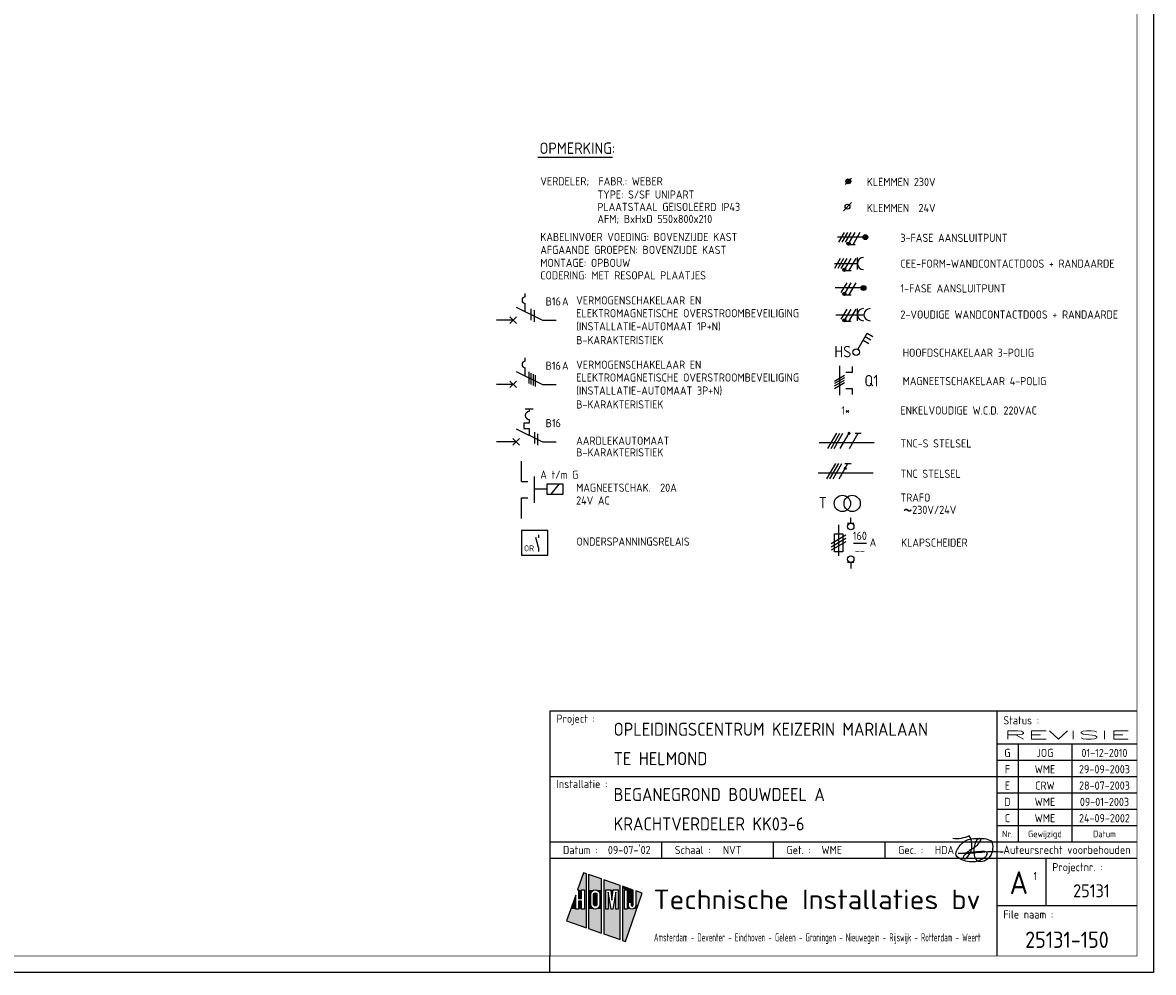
# Model space of a CAD drawing. Header units: millimetres. Extents: x 0 to 841, y 0 to 594.
# Tile 3 of 4: x 494 to 841, y 0 to 291. Entities that reach past the tile are written whole.
import ezdxf
from ezdxf.enums import TextEntityAlignment as Align

# ---------------------------------------------------------------- set-up
doc = ezdxf.new("R2010")
doc.units = ezdxf.units.MM
doc.linetypes.add('HIDDEN', pattern=[9.525, 6.35, -3.175])
doc.layers.get('0').update_dxf_attribs({"linetype": 'CONTINUOUS'})
for name, color, linetype in [('02-61-50-lijn050', 90, 'CONTINUOUS'), ('1', 7, 'CONTINUOUS'), ('40', 1, 'CONTINUOUS'), ('41', 2, 'CONTINUOUS'), ('70', 1, 'CONTINUOUS'), ('71', 2, 'CONTINUOUS'), ('EL$2B---_KADER', 4, 'CONTINUOUS'), ('LIJN025', 10, 'CONTINUOUS'), ('LIJN035', 50, 'CONTINUOUS'), ('LIJN050', 90, 'CONTINUOUS'), ('TEKST18', 210, 'CONTINUOUS'), ('TEKST25', 10, 'CONTINUOUS'), ('TEKST35', 50, 'CONTINUOUS'), ('TEKST50', 90, 'CONTINUOUS'), ('TEKST70', 130, 'CONTINUOUS')]:
    doc.layers.add(name, color=color, linetype=linetype)
doc.styles.add('5_0', font='iso.shx')
doc.styles.add('HELV', font='ISO.SHX')
doc.styles.add('ISO', font='ISO.SHX')
doc.styles.add('NEN', font='iso.shx')
doc.styles.add('ROMAND', font='romand')

# ---------------------------------------------------------------- blocks, each defined once
blk = doc.blocks.new('A1')
at = {"layer": 'LIJN025'}
for p, q in [((793, 80), (793, 5)), ((793, 70), (836, 70)), ((799.5, 70), (799.5, 40)), ((816, 70), (816, 40)), ((793, 65), (836, 65)), ((656, 60), (793, 60)), ((793, 60), (836, 60)), ((793, 55), (836, 55)), ((793, 50), (836, 50)), ((793, 45), (836, 45)), ((656, 40), (836, 40)), ((690.25, 35), (690.25, 40)), ((724.5, 35), (724.5, 40)), ((758.75, 35), (758.75, 40)), ((656, 35), (836, 35)), ((808, 35), (808, 20.5)), ((666.28, 30.55), (664.44, 25.28)), ((667.23, 30.22), (666.28, 30.55)), ((667.23, 13.64), (667.23, 30.22)), ((667.85, 30), (667.85, 13.42)), ((671.81, 28.62), (667.85, 30)), ((671.81, 12.03), (671.81, 28.62)), ((672.49, 28.38), (672.49, 11.8)), ((677.53, 26.61), (672.49, 28.38)), ((664.44, 25.28), (664.78, 25.28)), ((664.78, 25.28), (664.78, 22.62)), ((665.68, 22.62), (665.68, 25.28)), ((665.68, 25.28), (666.58, 25.28)), ((666.58, 25.28), (666.58, 19.41)), ((668.51, 23.91), (668.61, 24.43)), ((668.61, 24.43), (668.9, 24.86)), ((668.9, 24.86), (669.35, 25.18)), ((669.35, 25.18), (669.88, 25.28)), ((669.46, 24.14), (669.63, 24.32)), ((669.63, 24.32), (669.89, 24.39)), ((669.88, 25.28), (670.41, 25.18)), ((669.89, 24.39), (670.13, 24.32)), ((670.13, 24.32), (670.31, 24.14)), ((670.41, 25.18), (670.85, 24.88)), ((670.85, 24.88), (671.14, 24.45)), ((671.14, 24.45), (671.25, 23.91)), ((673.1, 25.28), (674.62, 25.28)), ((673.1, 19.41), (673.1, 25.28)), ((673.87, 24.56), (673.87, 19.41)), ((674.72, 19.41), (673.87, 24.56)), ((674.62, 25.28), (675, 22.14)), ((675, 22.14), (675.38, 25.28)), ((676.15, 24.56), (675.29, 19.41)), ((675.38, 25.28), (676.92, 25.28)), ((676.15, 19.41), (676.15, 24.56)), ((676.92, 25.28), (676.92, 19.41)), ((677.53, 10.03), (677.53, 26.61)), ((678.21, 26.37), (678.21, 9.79)), ((681.46, 25.24), (678.21, 26.37)), ((678.81, 25.28), (679.69, 25.28)), ((678.81, 19.41), (678.81, 25.28)), ((679.69, 25.28), (679.69, 19.41)), ((681.46, 20.62), (681.46, 25.24)), ((682.31, 24.94), (682.31, 20.61)), ((684.31, 24.24), (682.31, 24.94)), ((663.88, 23.67), (661.11, 15.78)), ((663.88, 19.41), (663.88, 23.67)), ((664.78, 22.62), (665.68, 22.62)), ((664.78, 21.86), (664.78, 19.41)), ((665.68, 21.86), (664.78, 21.86)), ((665.68, 19.41), (665.68, 21.86)), ((668.51, 20.8), (668.51, 23.91)), ((669.39, 23.89), (669.46, 24.14)), ((669.39, 20.81), (669.39, 23.89)), ((669.45, 20.57), (669.39, 20.81)), ((670.31, 24.14), (670.38, 23.89)), ((670.38, 20.81), (670.32, 20.56)), ((670.38, 23.89), (670.38, 20.81)), ((671.25, 23.91), (671.25, 20.8)), ((679.14, 9.47), (684.31, 24.24)), ((680.02, 21.54), (680.88, 21.54)), ((680.02, 20.61), (680.02, 21.54)), ((680.88, 21.54), (680.88, 20.62)), ((664.78, 19.41), (663.88, 19.41)), ((666.58, 19.41), (665.68, 19.41)), ((668.61, 20.28), (668.51, 20.8)), ((668.91, 19.82), (668.61, 20.28)), ((669.37, 19.52), (668.91, 19.82)), ((669.91, 19.41), (669.37, 19.52)), ((669.64, 20.38), (669.45, 20.57)), ((669.89, 20.32), (669.64, 20.38)), ((670.14, 20.38), (669.89, 20.32)), ((670.43, 19.53), (669.91, 19.41)), ((670.32, 20.56), (670.14, 20.38)), ((670.86, 19.83), (670.43, 19.53)), ((671.15, 20.26), (670.86, 19.83)), ((671.25, 20.8), (671.15, 20.26)), ((673.87, 19.41), (673.1, 19.41)), ((675.29, 19.41), (674.72, 19.41)), ((676.92, 19.41), (676.15, 19.41)), ((679.69, 19.41), (678.81, 19.41)), ((680.09, 20.16), (680.02, 20.61)), ((680.34, 19.76), (680.09, 20.16)), ((680.7, 19.5), (680.34, 19.76)), ((681.16, 19.41), (680.7, 19.5)), ((680.88, 20.62), (680.97, 20.41)), ((680.97, 20.41), (681.17, 20.33)), ((681.61, 19.5), (681.16, 19.41)), ((681.17, 20.33), (681.37, 20.41)), ((681.37, 20.41), (681.46, 20.62)), ((681.99, 19.77), (681.61, 19.5)), ((682.24, 20.17), (681.99, 19.77)), ((682.31, 20.61), (682.24, 20.17)), ((793, 20.5), (836, 20.5)), ((661.11, 15.78), (667.23, 13.64)), ((667.85, 13.42), (671.81, 12.03)), ((672.49, 11.8), (677.53, 10.03)), ((678.21, 9.79), (679.14, 9.47)), ((656, 0), (656, 5))]:
    blk.add_line(p, q, dxfattribs=at)
blk.add_lwpolyline([(0, 0), (0, 594), (841, 594), (841, 0)], close=True, dxfattribs=at)
for points in [[(664.44, 25.28), (666.28, 30.55), (667.23, 25.28), (667.23, 30.22)], [(667.85, 25.28), (667.85, 30), (671.81, 25.28), (671.81, 28.62)], [(672.49, 25.28), (672.49, 28.38), (677.53, 25.28), (677.53, 26.61)], [(664.78, 22.62), (664.78, 25.28), (665.68, 22.62), (665.68, 25.28)], [(666.58, 19.41), (666.58, 25.28), (667.23, 19.41), (667.23, 25.28)], [(669.35, 25.18), (667.85, 25.28), (669.88, 25.28), (667.85, 25.28)], [(668.9, 24.86), (667.85, 25.28), (669.35, 25.18), (667.85, 25.28)], [(668.61, 24.43), (667.85, 25.28), (668.9, 24.86), (667.85, 25.28)], [(667.85, 23.91), (667.85, 25.28), (668.51, 23.91), (668.61, 24.43)], [(669.46, 24.14), (669.63, 24.32), (670.31, 24.14), (670.13, 24.32)], [(669.63, 24.32), (669.89, 24.39), (670.13, 24.32), (669.89, 24.39)], [(670.41, 25.18), (669.88, 25.28), (670.41, 25.18), (671.81, 25.28)], [(670.85, 24.88), (670.41, 25.18), (670.85, 24.88), (671.81, 25.28)], [(671.14, 24.45), (670.85, 24.88), (671.14, 24.45), (671.81, 25.28)], [(671.25, 23.91), (671.14, 24.45), (671.81, 23.91), (671.81, 25.28)], [(672.49, 19.41), (672.49, 25.28), (673.1, 19.41), (673.1, 25.28)], [(673.87, 19.41), (673.87, 24.56), (674.72, 19.41), (673.87, 24.56)], [(675, 22.14), (674.62, 25.28), (675, 22.14), (675.38, 25.28)], [(675.29, 19.41), (676.15, 24.56), (676.15, 19.41), (676.15, 24.56)], [(676.92, 19.41), (676.92, 25.28), (677.53, 19.41), (677.53, 25.28)], [(679.69, 25.28), (678.21, 26.37), (681.46, 25.24), (678.21, 26.37)], [(678.81, 25.28), (678.21, 26.37), (679.69, 25.28), (678.21, 26.37)], [(678.21, 19.41), (678.21, 26.37), (678.81, 19.41), (678.81, 25.28)], [(679.69, 25.24), (679.69, 25.28), (681.46, 25.24)], [(679.69, 21.54), (679.69, 25.24), (681.46, 21.54), (681.46, 25.24)], [(682.31, 20.61), (682.31, 24.94), (683.04, 20.61), (684.31, 24.24)], [(662.39, 19.41), (663.88, 23.67), (663.88, 19.41), (663.88, 23.67)], [(664.78, 19.41), (664.78, 21.86), (665.68, 19.41), (665.68, 21.86)], [(667.85, 20.8), (667.85, 23.91), (668.51, 20.8), (668.51, 23.91)], [(669.39, 23.89), (669.46, 24.14), (670.38, 23.89), (670.31, 24.14)], [(669.39, 20.81), (669.39, 23.89), (670.38, 20.81), (670.38, 23.89)], [(669.45, 20.57), (669.39, 20.81), (670.32, 20.56), (670.38, 20.81)], [(671.25, 20.8), (671.25, 23.91), (671.81, 20.8), (671.81, 23.91)], [(679.69, 19.41), (679.69, 21.54), (680.02, 20.61), (680.02, 21.54)], [(680.02, 20.61), (680.02, 21.54), (680.09, 20.16), (680.02, 20.61)], [(681.46, 20.62), (680.88, 21.54), (681.46, 20.62), (681.46, 21.54)], [(681.37, 20.41), (680.88, 21.54), (681.46, 20.62), (680.88, 21.54)], [(681.17, 20.33), (680.88, 21.54), (681.37, 20.41), (680.88, 21.54)], [(680.97, 20.41), (680.88, 21.54), (681.17, 20.33), (680.88, 21.54)], [(680.88, 20.62), (680.88, 21.54), (680.97, 20.41), (680.88, 21.54)], [(661.11, 15.78), (662.39, 19.41), (667.23, 13.64), (667.23, 19.41)], [(667.85, 19.41), (668.51, 20.8), (667.85, 19.41), (668.61, 20.28)], [(667.85, 19.41), (667.85, 20.8), (667.85, 19.41), (668.51, 20.8)], [(667.85, 19.41), (668.61, 20.28), (667.85, 19.41), (668.91, 19.82)], [(667.85, 19.41), (668.91, 19.82), (667.85, 19.41), (669.37, 19.52)], [(667.85, 19.41), (669.37, 19.52), (667.85, 19.41), (669.91, 19.41)], [(667.85, 13.42), (667.85, 19.41), (671.81, 12.03), (671.81, 19.41)], [(669.64, 20.38), (669.45, 20.57), (670.14, 20.38), (670.32, 20.56)], [(669.89, 20.32), (669.64, 20.38), (669.89, 20.32), (670.14, 20.38)], [(669.91, 19.41), (670.43, 19.53), (669.91, 19.41), (671.81, 19.41)], [(670.43, 19.53), (670.86, 19.83), (670.43, 19.53), (671.81, 19.41)], [(670.86, 19.83), (671.15, 20.26), (670.86, 19.83), (671.81, 19.41)], [(671.81, 19.41), (671.15, 20.26), (671.81, 20.8), (671.25, 20.8)], [(672.49, 11.8), (672.49, 19.41), (677.53, 10.03), (677.53, 19.41)], [(678.21, 9.79), (678.21, 19.41), (679.14, 9.47), (682.62, 19.41)], [(679.69, 19.41), (680.02, 20.61), (679.69, 19.41), (680.09, 20.16)], [(679.69, 19.41), (680.09, 20.16), (679.69, 19.41), (680.34, 19.76)], [(679.69, 19.41), (680.34, 19.76), (679.69, 19.41), (680.7, 19.5)], [(679.69, 19.41), (680.7, 19.5), (679.69, 19.41), (681.16, 19.41)], [(681.16, 19.41), (682.62, 19.41), (681.61, 19.5), (682.62, 19.41)], [(682.62, 19.41), (681.61, 19.5), (682.62, 19.41), (681.99, 19.77)], [(682.62, 19.41), (681.99, 19.77), (683.04, 20.61), (682.24, 20.17)], [(682.24, 20.17), (682.31, 20.61), (682.24, 20.17), (683.04, 20.61)]]:
    blk.add_solid(points, dxfattribs=at)
at = {"layer": 'LIJN050'}
for p, q in [((836, 80), (656, 80)), ((656, 80), (656, 5))]:
    blk.add_line(p, q, dxfattribs=at)
at = {"layer": 'LIJN050', "const_width": 0.2}
blk.add_lwpolyline([(836, 5), (836, 589), (25, 589), (25, 5)], close=True, dxfattribs=at)
at = {"layer": 'TEKST18', "style": 'ISO'}
for s, p in [('Nr.', (796.25, 41.43)), ('Gewijzigd', (807.75, 41.43)), ('Datum', (826, 41.43))]:
    blk.add_text(s, height=2, dxfattribs=at).set_placement(p, align=Align.CENTER)
at = {"layer": 'TEKST18', "style": 'ISO', "width": 0.67468}
blk.add_text('Amsterdam - Deventer - Eindhoven - Geleen - Groningen - Nieuwegein - Rijswijk - Rotterdam - Weert', height=2.5, dxfattribs=at).set_placement((687.88, 9.47), (788, 9.47), align=Align.FIT)
at = {"layer": 'TEKST25', "style": 'ISO'}
for s, p in [('Project :', (658, 76.5)), ('Status :', (795, 76)), ('Installatie :', (658, 56.5)), ('Datum :', (660, 36.25)), ('Schaal :', (694.25, 36.25)), ('Get. :', (728.5, 36.25)), ('Gec. :', (762.75, 36.25)), ('Projectnr. :', (810, 31)), ('File naam :', (795, 16.5))]:
    blk.add_text(s, height=2.5, dxfattribs=at).set_placement(p)
at = {"layer": 'TEKST25', "style": 'ISO', "width": 1.015814}
blk.add_text('Auteursrecht voorbehouden', height=2.5, dxfattribs=at).set_placement((795, 36.3), (834, 36.3), align=Align.FIT)
at = {"layer": 'TEKST25', "style": 'ROMAND', "width": 2.899115}
blk.add_attdef('STATUS', text='', height=2.5, dxfattribs=at).set_placement((795, 71.5), (834, 71.5), align=Align.FIT)
at = {"layer": 'TEKST25', "style": 'ISO'}
for tag, p in [('E', (796.25, 66)), ('NAAM-E', (807.75, 66)), ('DATUM-E', (826, 66)), ('D', (796.25, 61)), ('NAAM-D', (807.75, 61)), ('DATUM-D', (826, 61)), ('C', (796.25, 56)), ('NAAM-C', (807.75, 56)), ('DATUM-C', (826, 56)), ('B', (796.25, 51)), ('NAAM-B', (807.75, 51)), ('DATUM-B', (826, 51)), ('A', (796.25, 46)), ('NAAM-A', (807.75, 46)), ('DATUM-A', (826, 46))]:
    blk.add_attdef(tag, text='', height=2.5, dxfattribs=at).set_placement(p, align=Align.CENTER)
for tag, p in [('DATUM', (673.75, 36.25)), ('SCHAAL', (709, 36.25)), ('GETEKEND', (739.25, 36.25)), ('GECONTOL.', (774, 36.25)), ('FORMAAT', (804.25, 28.25))]:
    blk.add_attdef(tag, p, '', height=2.5, dxfattribs=at)
at = {"layer": 'TEKST35', "style": 'ISO'}
for tag, p in [('PROJECT', (675.5, 72.5)), ('PLAATS', (675.5, 63.5)), ('INSTALLATIE-REGEL1', (675.5, 52.5)), ('INSTALLATIE-REGEL2', (675.5, 43.5))]:
    blk.add_attdef(tag, p, '', height=4, dxfattribs=at)
blk.add_attdef('PROJ.NR.', text='', height=4, dxfattribs=at).set_placement((822, 23), align=Align.CENTER)
at = {"layer": 'TEKST50', "style": 'HELV', "width": 1.169753}
blk.add_text('Technische Installaties bv', height=6, dxfattribs=at).set_placement((687.72, 19.36), (787.99, 19.36), align=Align.FIT)
at = {"layer": 'TEKST50', "style": 'ISO'}
blk.add_attdef('FILE-NAAM', text='', height=5, dxfattribs=at).set_placement((814.5, 7.5), align=Align.CENTER)
at = {"layer": 'TEKST70', "style": 'HELV'}
blk.add_text('A', height=7, dxfattribs=at).set_placement((799.75, 24), align=Align.CENTER)
blk = doc.blocks.new('PRHDAA4')
at = {"layer": '02-61-50-lijn050', "color": 50, "linetype": 'ByBlock', "flags": 128}
blk.add_lwpolyline([(1.04, 2.03, 0.043806), (-6.39, 1.89, -0.031193), (-12.8, 1.6), (-7.61, 2.16, 0.003454), (-5.1, 2.36, -0.231177), (-3.95, 1.92, -0.175519), (-3.92, 1.42, -0.153375), (-4.6, 0.4, -0.056813), (-5.76, -0.34, -0.100205), (-8.11, -0.94, -0.16296), (-12.67, 0.33, -0.379529), (-13.36, 2.09, -0.14016), (-11.01, 5.21, -0.143334), (-9.14, 6.05, -0.06258), (-4.67, 6.18, -0.12688), (-2.65, 5.49, -0.169413), (-2.32, 4.96, -0.095564), (-2.27, 2.38, -0.080055), (-2.63, 1.34, -0.126486), (-4.26, -0.44, -0.214891), (-6.48, -0.78, -0.203106), (-7.05, -0.45, -0.121177), (-7.75, 1.16, -0.121604), (-7.51, 4.45, -0.010614), (-7.31, 5.13, -0.021915), (-7.04, 5.72, -0.15615), (-6.41, 6.24, -0.050224), (-6.16, 6.3, -0.295436), (-5.97, 6.21, -0.250173), (-5.94, 5.68, -0.167384), (-8.57, 2.94, 0.121525), (-11.08, 0.82, 0.14194), (-11.19, 0.5, 0.153562), (-11.18, 0.3, 0.520832), (-10.31, 0.11, 0.362036), (-9.35, 7.05, -0.145439), (-14.41, 6.19)], format="xyb", dxfattribs=at)
blk = doc.blocks.new('T1146')
at = {"layer": '71'}
for p, q in [((-4, 0), (-4, -8)), ((0, -1.5), (-2, -1.5)), ((0, -6.5), (-2, -6.5))]:
    blk.add_line(p, q, dxfattribs=at)
blk = doc.blocks.new('RWS023', base_point=(227, 181))
at = {"layer": '40', "style": 'NEN'}
blk.add_text('~', height=5, dxfattribs=at).set_placement((223.5, 179.5))
blk = doc.blocks.new('KLAPSCHRENVOOI')
at = {"layer": '1', "color": 2}
for p, q in [((-19.2, 4.66), (-19.2, -4.84)), ((-16.5, 5.16), (-14.5, 5.16)), ((-20.45, 1.91), (-17.95, 1.91)), ((-20.45, -3.59), (-20.45, 1.91)), ((-17.95, 1.91), (-17.95, -3.59)), ((-17.95, -3.59), (-20.45, -3.59)), ((-14.5, -6.84), (-16.5, -6.84))]:
    blk.add_line(p, q, dxfattribs=at)
at = {"layer": '1', "color": 1}
for p, q in [((-16.95, 1.46), (-21.45, -1.14)), ((-16.95, 0.46), (-21.45, -2.14)), ((-16.95, -0.54), (-21.45, -3.14))]:
    blk.add_line(p, q, dxfattribs=at)
at = {"layer": '70'}
blk.add_line((-14.69, -0.96), (-10.69, -0.96), dxfattribs=at)
at = {"layer": '71'}
for centre in [(-15.5, 4.16), (-15.5, -5.84)]:
    blk.add_circle(centre, 1, dxfattribs=at)
at = {"layer": 'LIJN035'}
for p, q in [((-15.5, 5.16), (-15.5, 6.76)), ((-15.5, -6.84), (-15.5, -8.69))]:
    blk.add_line(p, q, dxfattribs=at)
at = {"layer": '40', "style": 'NEN'}
for s, p in [('160', (-12.69, 0.04)), ('--', (-12.69, -4.46))]:
    blk.add_text(s, height=2.5, dxfattribs=at).set_placement(p, align=Align.CENTER)
blk.add_text('A', height=2.5, dxfattribs=at).set_placement((-9.69, -1.96))
at = {"layer": 'TEKST25', "style": 'ISO'}
blk.add_text('KLAPSCHEIDER', height=2.5, dxfattribs=at).set_placement((-0.06, -2.04))

msp = doc.modelspace()

# ---------------------------------------------------------------- linework, layer by layer
at = {"color": 10}
for p, q in [((741.23, 160.51), (743.93, 165.2)), ((742.16, 160.51), (744.87, 165.2)), ((743.1, 160.51), (745.81, 165.2)), ((744.98, 160.51), (747.68, 165.2)), ((747.79, 160.51), (750.49, 165.2)), ((749.56, 165.2), (751.43, 165.2)), ((740.9, 151.21), (743.61, 155.9)), ((741.84, 151.21), (744.54, 155.9)), ((742.78, 151.21), (745.48, 155.9)), ((744.65, 151.21), (747.36, 155.9)), ((746.42, 155.9), (748.29, 155.9))]:
    msp.add_line(p, q, dxfattribs=at)
at = {"color": 50}
for p, q in [((738.56, 162.38), (755.43, 162.38)), ((738.23, 153.08), (755.11, 153.08))]:
    msp.add_line(p, q, dxfattribs=at)
at = {"color": 10, "const_width": 0.469}
for points in [[(747.48, 165.31, 1), (747.89, 165.08, 1)], [(746.34, 154.61, 1), (746.75, 154.37, 1)]]:
    msp.add_lwpolyline(points, format="xyb", close=True, dxfattribs=at)
at = {"layer": '1', "color": 1}
for p, q in [((746.24, 226.76), (744.49, 223.73)), ((747.24, 226.76), (745.49, 223.73)), ((748.24, 226.76), (746.49, 223.73)), ((749.49, 226.76), (747.77, 223.77)), ((750.99, 226.76), (748.81, 222.97)), ((744.97, 218.76), (743.22, 215.73)), ((745.97, 218.76), (744.22, 215.73)), ((746.97, 218.76), (745.22, 215.73)), ((748.22, 218.76), (746.5, 215.77)), ((749.72, 218.76), (747.54, 214.97)), ((746.97, 211.36), (745.22, 208.33)), ((748.22, 211.36), (746.5, 208.37)), ((749.72, 211.36), (747.54, 207.57)), ((746.97, 203.26), (745.22, 200.23)), ((748.22, 203.26), (746.5, 200.27)), ((749.72, 203.26), (747.54, 199.47))]:
    msp.add_line(p, q, dxfattribs=at)
at = {"layer": '1', "color": 2}
for p, q in [((645.63, 203.89), (653.67, 199.87)), ((645.63, 184.19), (653.67, 180.17)), ((649.63, 172.66), (649.63, 171.86)), ((645.63, 166.59), (653.67, 162.57)), ((649.63, 168.26), (648.03, 168.26)), ((648.03, 168.26), (648.03, 166.66)), ((648.03, 166.66), (649.63, 166.66)), ((649.63, 169.46), (649.63, 168.26)), ((649.63, 166.66), (649.63, 164.6))]:
    msp.add_line(p, q, dxfattribs=at)
at = {"layer": '1', "color": 1}
for centre in [(747.52, 223.33), (746.25, 215.33), (746.25, 207.93), (746.25, 199.83)]:
    msp.add_circle(centre, 0.5, dxfattribs=at)
at = {"layer": '1', "color": 2}
msp.add_arc((649.63, 170.66), 1.2, 90, 270, dxfattribs=at)
at = {"layer": '40'}
msp.add_line((748.46, 235.91), (745.96, 233.41), dxfattribs=at)
at = {"layer": '40', "color": 2}
msp.add_circle((747.21, 234.66), 0.75, dxfattribs=at)
at = {"layer": '70'}
for p, q in [((746.46, 241.41), (748.46, 243.41)), ((749.58, 222.97), (748.03, 222.97)), ((748.31, 214.97), (746.76, 214.97)), ((748.31, 207.57), (746.76, 207.57)), ((650.13, 203.39), (650.13, 199.89)), ((651.13, 202.89), (651.13, 199.39)), ((748.31, 199.47), (746.76, 199.47)), ((649.5, 184), (649.5, 180.5)), ((650.15, 183.68), (650.15, 180.18)), ((650.79, 183.36), (650.79, 179.86)), ((651.44, 183.03), (651.44, 179.53)), ((743.23, 181.23), (746.26, 182.98)), ((746.26, 182.23), (743.23, 180.48)), ((743.23, 179.73), (746.26, 181.48)), ((743.23, 178.98), (746.26, 180.73)), ((651.21, 165.57), (651.21, 162.07)), ((652.21, 165.07), (652.21, 161.57))]:
    msp.add_line(p, q, dxfattribs=at)
at = {"layer": '70', "const_width": 0.5}
for points in [[(747.27, 223.33, 1), (747.77, 223.33, 1)], [(746, 215.33, 1), (746.5, 215.33, 1)], [(746, 207.93, 1), (746.5, 207.93, 1)], [(746, 199.83, 1), (746.5, 199.83, 1)]]:
    msp.add_lwpolyline(points, format="xyb", close=True, dxfattribs=at)
at = {"layer": '71'}
for p, q in [((750.27, 215.36), (750.27, 219.11)), ((743.18, 217.24), (750.27, 217.24)), ((648.42, 207), (648.42, 208)), ((648.42, 202.5), (648.42, 205)), ((743.67, 201.56), (752.27, 201.56)), ((750.27, 199.68), (750.27, 203.43)), ((750.38, 190.9), (753.28, 195.92)), ((752.65, 194.84), (754.39, 193.84)), ((753.28, 195.92), (755.01, 194.92)), ((752.03, 193.76), (753.76, 192.76)), ((648.42, 187.3), (648.42, 188.3)), ((648.42, 182.8), (648.42, 185.3)), ((744.75, 185.85), (744.75, 176.85)), ((748.75, 183.85), (746.75, 183.85)), ((748.75, 178.85), (746.75, 178.85)), ((644.63, 163.57), (646.63, 161.57)), ((644.63, 161.57), (646.63, 163.57)), ((660.01, 149.58), (655.01, 149.58)), ((655.01, 149.58), (655.01, 146.58)), ((660.01, 146.58), (660.01, 149.58)), ((655.01, 146.58), (660.01, 146.58)), ((655.35, 135.4), (647.25, 135.4)), ((647.25, 135.4), (647.25, 127.9)), ((655.35, 127.9), (655.35, 135.4)), ((652.43, 130.16), (651.67, 133.26)), ((647.25, 127.9), (655.35, 127.9))]:
    msp.add_line(p, q, dxfattribs=at)
for centre, radius in [((747.46, 242.41), 0.75), ((747.46, 242.41), 0.5), ((747.46, 242.41), 0.25), ((752.68, 225.32), 0.75), ((752.68, 225.32), 0.5), ((752.68, 225.32), 0.25), ((752.1, 209.74), 0.75), ((752.1, 209.74), 0.5), ((752.1, 209.74), 0.25), ((749.87, 190.04), 1), ((745.65, 143.7), 2.5), ((748.65, 143.7), 2.5)]:
    msp.add_circle(centre, radius, dxfattribs=at)
for centre, radius in [((752.15, 217.24), 1.88), ((648.42, 206), 1), ((752.15, 201.56), 1.88), ((754.15, 201.56), 1.88), ((648.42, 186.3), 1)]:
    msp.add_arc(centre, radius, 90, 270, dxfattribs=at)
at = {"layer": 'LIJN025', "linetype": 'Continuous'}
msp.add_line((652.31, 249.82), (675.19, 249.82), dxfattribs=at)
at = {"layer": 'LIJN025', "color": 2, "linetype": 'Continuous'}
for p, q in [((643.71, 198.89), (645.68, 200.87)), ((643.71, 200.87), (645.68, 198.89)), ((643.71, 181.17), (645.68, 179.19)), ((643.71, 179.19), (645.68, 181.17))]:
    msp.add_line(p, q, dxfattribs=at)
at = {"layer": 'LIJN025', "color": 1, "linetype": 'Continuous'}
msp.add_line((656.31, 146.58), (658.82, 149.58), dxfattribs=at)
at = {"layer": 'LIJN025', "color": 2, "linetype": 'HIDDEN', "ltscale": 2.5}
msp.add_line((655.01, 148.08), (651.24, 148.08), dxfattribs=at)
at = {"layer": 'LIJN035'}
for p, q in [((752.18, 225.32), (744.1, 225.32)), ((751.6, 209.74), (743.4, 209.74)), ((644.7, 199.88), (639.62, 199.88)), ((653.67, 199.87), (657.87, 199.87)), ((748.75, 183.85), (748.75, 185.65)), ((644.7, 180.18), (639.62, 180.18)), ((653.67, 180.17), (657.87, 180.17)), ((748.75, 177.05), (748.75, 178.85)), ((645.64, 162.58), (639.62, 162.58)), ((653.67, 162.57), (657.87, 162.57)), ((647.24, 150.42), (647.24, 156.71)), ((647.24, 139.14), (647.24, 145.42)), ((652.43, 134.13), (652.43, 133.15)), ((652.43, 130.16), (652.43, 129.03))]:
    msp.add_line(p, q, dxfattribs=at)
at = {"layer": 'LIJN050'}
msp.add_line((648.42, 172.66), (650.82, 172.66), dxfattribs=at)

# ---------------------------------------------------------------- block references
at = {"layer": '40'}
msp.add_blockref('RWS023', (767.65, 140.5), dxfattribs=at)
at = {"layer": 'EL$2B---_KADER'}
msp.add_blockref('A1', (0, 0), dxfattribs=at).add_auto_attribs({'NAAM-E': 'JOG', 'NAAM-D': 'WME', 'NAAM-C': 'CRW', 'NAAM-B': 'WME', 'NAAM-A': 'WME', 'STATUS': 'REVISIE', 'FILE-NAAM': '25131-150', 'SCHAAL': 'NVT', 'INSTALLATIE-REGEL2': 'KRACHTVERDELER KK03-6', 'INSTALLATIE-REGEL1': 'BEGANEGROND BOUWDEEL A', 'DATUM': "09-07-'02", 'PLAATS': 'TE HELMOND', 'PROJECT': 'OPLEIDINGSCENTRUM KEIZERIN MARIALAAN', 'GETEKEND': 'WME', 'GECONTOL.': 'HDA', 'C': 'E', 'B': 'D', 'A': 'C', 'E': 'G', 'D': 'F', 'PROJ.NR.': '25131', 'DATUM-C': '28-07-2003', 'DATUM-B': '09-01-2003', 'DATUM-A': '24-09-2002', 'FORMAAT': '1', 'DATUM-E': '01-12-2010', 'DATUM-D': '29-09-2003'})
at = {"layer": 'LIJN025', "color": 2, "linetype": 'Continuous', "rotation": 180}
msp.add_blockref('T1146', (647.24, 143.92), dxfattribs=at)
at = {"layer": 'LIJN025'}
for name, p in [('KLAPSCHRENVOOI', (763.7, 132.5)), ('PRHDAA4', (793.9, 34.8))]:
    msp.add_blockref(name, p, dxfattribs=at)

# ---------------------------------------------------------------- texts
at = {"layer": '40', "style": 'NEN'}
for s, height, p in [('B16', 2.5, (654.67, 204.37)), ('A', 2.5, (659.67, 204.37)), ('B16', 2.5, (654.67, 184.67)), ('A', 2.5, (659.67, 184.67)), ('B16', 2.5, (654.67, 167.07)), ('230V/24V', 2.5, (767.05, 140.5)), ('OR', 1.8, (648.02, 129.06))]:
    msp.add_text(s, height=height, dxfattribs=at).set_placement(p)
at = {"layer": '41', "style": 'NEN'}
msp.add_text('T', height=3.5, dxfattribs=at).set_placement((740.85, 142.2), align=Align.RIGHT)
at = {"layer": 'TEKST25'}
for s, style, p in [('VERDELER;  FABR.: WEBER', 'ISO', (653.04, 241.19)), ('KLEMMEN 230V', 'ISO', (753.12, 240.99)), ('TYPE: S/SF UNIPART', 'ISO', (670.54, 237.13)), ('PLAATSTAAL GEISOLEERD IP43', 'ISO', (670.54, 233.33)), ('KLEMMEN  24V', 'ISO', (753.12, 232.99)), ('AFM; BxHxD 550x800x210', 'ISO', (670.54, 229.63)), ('KABELINVOER VOEDING: BOVENZIJDE KAST', 'ISO', (653.04, 224.12)), ('3-FASE AANSLUITPUNT', 'ISO', (763.44, 223.85)), ('AFGAANDE GROEPEN: BOVENZIJDE KAST', 'ISO', (653.04, 220.17)), ('MONTAGE: OPBOUW', 'ISO', (653.04, 216.19)), ('CEE-FORM-WANDCONTACTDOOS + RANDAARDE', 'ISO', (763.44, 215.95)), ('CODERING: MET RESOPAL PLAATJES', 'ISO', (653.04, 212.36)), ('1-FASE AANSLUITPUNT', 'ISO', (763.44, 208.35)), ('VERMOGENSCHAKELAAR EN ', 'ISO', (664.04, 204.68)), ('ELEKTROMAGNETISCHE OVERSTROOMBEVEILIGING', 'ISO', (664.04, 200.75)), ('2-VOUDIGE WANDCONTACTDOOS + RANDAARDE', 'ISO', (763.44, 200.35)), ('(INSTALLATIE-AUTOMAAT 1P+N)', 'ISO', (664.04, 196.75)), ('B-KARAKTERISTIEK', 'ISO', (664.04, 192.5)), ('HOOFDSCHAKELAAR 3-POLIG', 'ISO', (764.14, 188.65)), ('VERMOGENSCHAKELAAR EN ', 'ISO', (664.04, 184.98)), ('ELEKTROMAGNETISCHE OVERSTROOMBEVEILIGING', 'ISO', (664.04, 181.05)), ('MAGNEETSCHAKELAAR 4-POLIG', 'ISO', (764.14, 179.95)), ('(INSTALLATIE-AUTOMAAT 3P+N)', 'ISO', (664.04, 177.05)), ('B-KARAKTERISTIEK', 'ISO', (664.04, 172.8)), ('1*', '5_0', (745.32, 170.94)), ('ENKELVOUDIGE W.C.D. 220VAC', 'ISO', (763.44, 170.95)), ('AARDLEKAUTOMAAT', 'ISO', (664.04, 161.68)), ('TNC-S STELSEL', 'ISO', (763.44, 160.85)), ('B-KARAKTERISTIEK', 'ISO', (664.04, 158.1)), ('A t/m G', 'ISO', (653.02, 151.29)), ('TNC STELSEL', 'ISO', (763.44, 151.55)), ('MAGNEETSCHAK.  20A', 'ISO', (664.02, 147.29)), ('24V AC', 'ISO', (664.02, 143.36)), ('TRAFO', 'ISO', (763.44, 144.25)), ('ONDERSPANNINGSRELAIS', 'ISO', (664.12, 130.78))]:
    msp.add_text(s, height=2.5, dxfattribs=dict(at, style=style)).set_placement(p)
at = {"layer": 'TEKST35', "linetype": 'HIDDEN', "style": 'ISO'}
msp.add_text('OPMERKING:', height=3.5, dxfattribs=at).set_placement((652.8, 250.82))
at = {"layer": 'TEKST35', "style": 'NEN'}
for s, p in [('HS', (743.19, 188.48)), ('Q1', (752.39, 179.58))]:
    msp.add_text(s, height=3.5, dxfattribs=at).set_placement(p)

doc.saveas('drawing.dxf')
